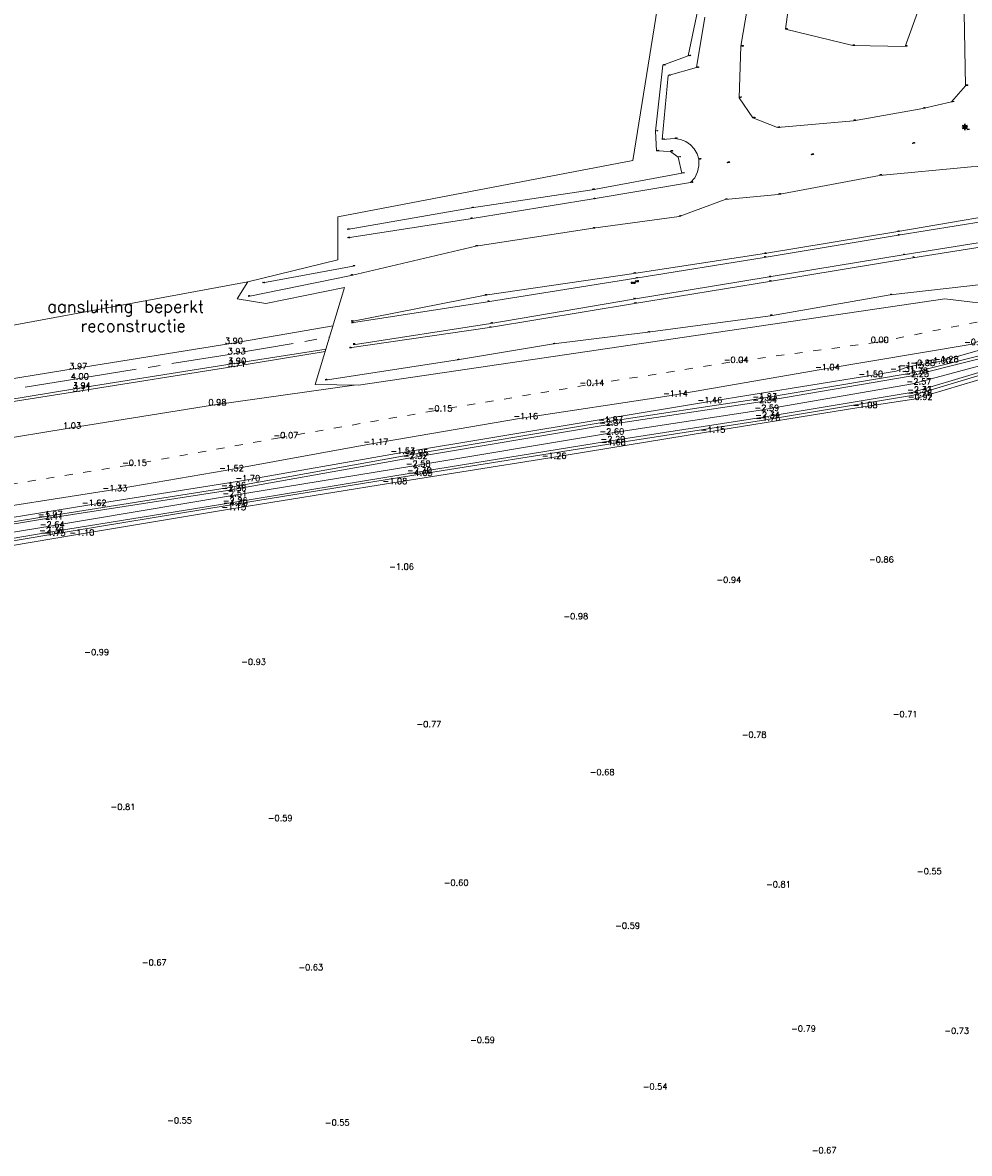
# Model space of a CAD drawing. Header units: metres. Extents: x 102665 to 103901, y 415762 to 419767.
# Tile 68 of 93: x 102900 to 103058, y 419273 to 419460. Entities that reach past the tile are written whole.
import ezdxf
from ezdxf.enums import TextEntityAlignment as Align

# ---------------------------------------------------------------- set-up
doc = ezdxf.new("R2010")
doc.units = ezdxf.units.M
doc.header["$MEASUREMENT"] = 0
doc.linetypes.add('AM-AS', pattern=[16, 10, -2, 2, -2])
doc.linetypes.add('DGN Style 5', pattern=[3.099898, 1.328528, -1.77137])
for name, color, linetype, lineweight in [('B-WE-AM-AS-G', 10, 'AM-AS', 13), ('B-WE-GW-TALUD-G', 90, 'Continuous', 13), ('B-WE-IE-MEUBILAIR_WEGMEUBILAIR-S', 4, 'Continuous', 30), ('DTM 15-11-2017_terristrisch', 3, 'Continuous', 0), ('DTM-Bodemsloot', 162, 'Continuous', 0), ('DTM-Grondslag', 135, 'Continuous', 0), ('DTM-Hoogtecijfer', 7, 'Continuous', 0), ('DTM-Insteek', 125, 'Continuous', 0), ('DTM-Kant-asfalt', 137, 'Continuous', 0), ('DTM-Meetpunt', 40, 'Continuous', 0), ('DTM-Raster', 36, 'Continuous', 0), ('DTM-Teen-sloot', 142, 'Continuous', 0), ('DTM_27-12-2009_terrestrisch', 97, 'Continuous', 0), ('DTM_hoogtelijn', 251, 'DGN Style 5', 0), ('DTM_talud', 94, 'Continuous', 0), ('Info-text', 2, 'Continuous', 0), ('mp', 7, 'Continuous', 0)]:
    doc.layers.add(name, color=color, linetype=linetype, lineweight=lineweight)
doc.styles.add('NLCS-ISO', font='arial.ttf')
doc.styles.get("Standard").update_dxf_attribs({"font": 'txt.shx'})

# ---------------------------------------------------------------- blocks, each defined once
blk = doc.blocks.new('B-SIE-WEG_LICHTMAST-SO_1')
at = {"ltscale": 0.1}
for p, q in [((-1.1, 0.63), (-2.19, 1.27)), ((0, 1.27), (0, 2.53)), ((1.1, 0.63), (2.19, 1.27)), ((-1.1, -0.63), (-2.19, -1.27)), ((0, -1.27), (0, -2.53)), ((1.1, -0.63), (2.19, -1.27))]:
    blk.add_line(p, q, dxfattribs=at)
at = {"flags": 128}
for points in [[(-1.16, 0.5), (1.16, 0.5)], [(-1.16, -0.5), (1.16, -0.5)]]:
    blk.add_lwpolyline(points, dxfattribs=at)
at = {"ltscale": 0.1}
blk.add_circle((0, 0), 1.27, dxfattribs=at)
at = {"style": 'NLCS-ISO'}
blk.add_attdef('TYPE', text='', height=1.8, dxfattribs=at).set_placement((0, 2.53), align=Align.BOTTOM_CENTER)
blk = doc.blocks.new('MP')
at = {"layer": 'mp', "color": 0, "linetype": 'ByBlock', "lineweight": -2, "elevation": -0.036, "flags": 128}
blk.add_lwpolyline([(-0.005, -0.009), (-0.01, 0), (-0.005, 0.009), (0.005, 0.009), (0.01, 0), (0.005, -0.009), (-0.005, -0.009)], close=True, dxfattribs=at)

msp = doc.modelspace()

# ---------------------------------------------------------------- linework, layer by layer
at = {"layer": 'B-WE-AM-AS-G'}
msp.add_polyline3d([(102710.19, 419369.27, 3.93), (102733.32, 419372.99, 3.91), (102758.71, 419377, 3.86), (102783.56, 419381.23, 3.94), (102809.58, 419385.32, 4), (102834.3, 419389.22, 4.03), (102859.25, 419393.16, 4.03), (102885.04, 419397.26, 4), (102909.4, 419401.24, 4), (102935.44, 419405.42, 3.93), (102951.37, 419408.17, 3.92)], dxfattribs=at)
at = {"layer": 'B-WE-GW-TALUD-G'}
for points in [[(103052.28, 419538.27, -0.58), (103049.82, 419539.32, -0.34), (103046.72, 419539.91, -0.41), (103039.97, 419538.87, -0.5), (103037.14, 419538.49, -0.61), (103034.59, 419535.96, -0.69), (103030.47, 419515.81, -0.72), (103026.22, 419495.23, -0.66), (103022.86, 419475.64, -0.5), (103019.63, 419456.45, -0.6), (103019.33, 419447.91, -0.57), (103021.6, 419444.57, -0.54), (103025.69, 419442.94, -0.51), (103038.28, 419444.1, -0.61), (103049.82, 419446.14, -0.4), (103054.55, 419447.21, -0.44), (103056.87, 419449.91, -0.52), (103056.63, 419465.07, -0.48), (103055.37, 419483.07, -0.67), (103053.58, 419503.37, -0.66), (103052.39, 419524.01, -0.69)], [(103041.25, 419532.45, 2.45), (103045.52, 419531.74, 2.52), (103045.22, 419511.59, 2.51), (103046.44, 419492.26, 2.23), (103048.4, 419473.74, 2.09), (103049.17, 419462.67, 1.87), (103046.9, 419456.44, 1.86), (103038.18, 419456.58, 1.9), (103027.04, 419459.27, 1.77), (103029.79, 419479.71, 2.03), (103033.76, 419500.84, 2.25), (103037.99, 419519.12, 2.5)]]:
    msp.add_polyline3d(points, close=True, dxfattribs=at)
for points in [[(102954.97, 419410.77, 3.8), (102977.15, 419415.11, 3.7), (103001.84, 419418.74, 3.61), (103023.55, 419422.02, 3.65), (103045.65, 419425.68, 3.64), (103069.6, 419429.79, 3.52), (103091.45, 419433.05, 3.66), (103117.14, 419437, 3.81), (103131.48, 419439.28, 3.69), (103144.78, 419441.3, 3.66)], [(102937.86, 419414.93, 0.5), (102954.93, 419418.41, 0.38), (102975.6, 419423.27, 0.1), (102995.1, 419426.23, 0.05), (103009.38, 419428.21, 0), (103016.99, 419431.02, -0.34), (103025.82, 419431.86, -0.6), (103042.6, 419435.02, -0.56), (103057.82, 419436.46, -0.65), (103066.73, 419436.91, -0.28), (103073.05, 419437.2, 0)], [(103178.09, 419434.31, 0.14), (103157.08, 419432.1, 0.21), (103135.4, 419428.5, 0.15), (103116.26, 419425.2, 0.22), (103095.54, 419422.4, 0.43), (103082.13, 419419.13, 0.17), (103075.34, 419417.69, 0.28), (103071.15, 419416.25, 0.36), (103060.39, 419414.94, 0.49), (103066.38, 419417.65, 0.8), (103044.4, 419415.18, 0.91), (103024.51, 419411.72, 0.9), (103004.17, 419408.97, 1), (102988.49, 419407.04, 1.14), (102972.56, 419404.38, 1.17), (102950.62, 419401.03, 1.32)]]:
    msp.add_polyline3d(points, dxfattribs=at)
at = {"layer": 'DTM 15-11-2017_terristrisch'}
msp.add_polyline3d([(103017.75, 419537.65, 7.31), (103001.66, 419437.48, 7.31), (102952.75, 419428.15, 0), (102952.75, 419421, 0), (102937.79, 419417.34, 0), (102936.01, 419414.53, 0), (102940.77, 419413.76, 0), (102953.85, 419416.4, 0), (102948.99, 419400.28, 0), (102956.13, 419400.2, 0), (103053.47, 419414.5, 0), (103063.59, 419413.31, 0), (103096.18, 419421.11, 0), (103179.63, 419433.18, 0), (103177.04, 419445.44, 0), (103205.74, 419449.59, 0), (103209.31, 419436.23, 0), (103215.21, 419421.06, 0), (103222.11, 419403.33, 0), (103226.18, 419381.67, 0), (103234.99, 419376.2, 0)], dxfattribs=at)
at = {"layer": 'DTM-Bodemsloot'}
for points in [[(102721.91, 419346.48, -2.43), (102722.97, 419346.78, -2.38), (102725.75, 419347.36, -2.64), (102748.04, 419351.46, -2.6), (102773.19, 419355.47, -2.58), (102799.65, 419359.84, -2.61), (102824.96, 419363.87, -2.62), (102853.74, 419368.51, -2.59), (102875.65, 419371.94, -2.64), (102904.26, 419376.65, -2.64), (102934.56, 419381.78, -2.51), (102965, 419386.74, -2.58), (102997.14, 419392.08, -2.6), (103022.87, 419396.01, -2.59), (103048.11, 419400.39, -2.57), (103068.74, 419405.96, -2.5), (103087.05, 419410.16, -2.52), (103110.1, 419413.83, -2.52), (103133.9, 419417.32, -2.58), (103157.34, 419421.03, -2.56), (103179.67, 419424.21, -2.77), (103199.95, 419427.12, -2.76), (103201.91, 419427.36, -2.52)], [(103068.11, 419407.3, -1.74), (103047.55, 419402.13, -1.78), (103022.51, 419397.89, -1.83), (102996.91, 419394.06, -1.87), (102964.66, 419388.6, -1.95), (102934.37, 419383.16, -1.96), (102903.95, 419378.33, -1.97), (102875.35, 419373.62, -1.93)], [(102875.59, 419373.27, -2.29), (102904.03, 419378, -2.41), (102934.42, 419382.69, -2.36), (102964.51, 419388.07, -2.32), (102997.07, 419393.56, -2.31), (103022.5, 419397.36, -2.34), (103047.73, 419401.68, -2.23), (103068.38, 419406.88, -2.3)], [(103062.86, 419407.07, -0.96), (103052.65, 419404.11, -1.28), (103051.37, 419403.88, -1), (103048.73, 419403.49, -0.88), (103046.89, 419403.08, -1.15), (103045.38, 419402.49, -1.31), (103040.1, 419401.64, -1.5), (103013.41, 419397.3, -1.46), (102962.45, 419388.86, -1.53), (102936.73, 419384.33, -1.7), (102911.24, 419380.26, -1.62), (102888.11, 419376.5, -1.55)], [(102875.69, 419370.42, -1.7), (102904.41, 419375.26, -1.75), (102934.7, 419380.27, -1.7), (102965.34, 419385.22, -1.65), (102997.39, 419390.32, -1.68), (103023.04, 419394.34, -1.76), (103048.26, 419398.51, -1.78), (103069.04, 419404.8, -1.68)], [(103068.87, 419405.23, -2.24), (103048.2, 419399.04, -2.33), (103022.98, 419394.83, -2.34), (102997.33, 419390.81, -2.29), (102965.2, 419385.61, -2.3), (102934.63, 419380.62, -2.26), (102904.15, 419375.69, -2.38), (102875.7, 419370.79, -2.39)], [(102880.38, 419370.44, -1.18), (102909.21, 419375.31, -1.1), (102934.39, 419379.53, -1.15), (102961.13, 419383.85, -1.08), (102987.56, 419388.06, -1.26), (103013.93, 419392.4, -1.15), (103039.18, 419396.49, -1.07), (103048.32, 419397.86, -0.92), (103061.3, 419401.72, -0.73)]]:
    msp.add_polyline3d(points, dxfattribs=at)
at = {"layer": 'DTM-Insteek'}
msp.add_polyline3d([(102954.33, 419424.63, -0.3), (102974.71, 419427.82, -0.31), (102995.12, 419431.11, -0.44), (103011.24, 419433.83, -0.42), (103011.95, 419434.63, -0.46), (103012.43, 419435.58, -0.5), (103012.65, 419436.62, -0.53), (103012.61, 419437.69, -0.57), (103012.34, 419438.59, -0.58), (103011.88, 419439.42, -0.59), (103011.24, 419440.11, -0.6), (103010.47, 419440.65, -0.61), (103009.59, 419441, -0.62), (103008.65, 419441.14, -0.62), (103006.56, 419440.97, -0.63), (103007.56, 419451.6, -0.43), (103012.27, 419452.92, -0.64), (103013.64, 419461.3, -0.84)], dxfattribs=at)
at = {"layer": 'DTM-Kant-asfalt'}
for points in [[(102954.98, 419410.56, 3.9), (102977.58, 419414.04, 3.88), (103002.18, 419417.96, 3.88), (103023.49, 419421.41, 3.9), (103045.69, 419425.07, 3.94), (103069.77, 419428.95, 3.91), (103091.52, 419432.46, 3.89), (103117.87, 419436.74, 3.86), (103131.79, 419439.04, 3.77), (103144.78, 419441.3, 3.66)], [(102955.26, 419406.86, 3.84), (102978.12, 419410.45, 3.82), (103001.79, 419414.48, 3.85), (103024.31, 419418.16, 3.89), (103046.54, 419421.82, 3.94), (103070.36, 419425.66, 3.88), (103092.12, 419429.16, 3.86), (103118.11, 419433.28, 3.82), (103131.17, 419435.39, 3.71), (103150.44, 419438.55, 3.65), (103167.05, 419441.37, 3.75), (103169.64, 419441.63, 3.71), (103172.01, 419441.69, 3.64), (103174.96, 419441.46, 3.61), (103177.54, 419441.22, 3.63)], [(102708.38, 419370.6, 3.93), (102733.09, 419374.6, 3.89), (102758.57, 419378.78, 3.81), (102783.26, 419382.76, 3.9), (102809.29, 419387.44, 3.95), (102833.92, 419390.88, 3.98), (102858.68, 419394.82, 4.04), (102884.25, 419398.92, 3.96), (102909.15, 419402.94, 3.97), (102934.98, 419407.13, 3.9), (102951.93, 419410.04, 3.9)], [(102701.16, 419366.13, 3.94), (102712.14, 419367.84, 3.87), (102733.62, 419371.37, 3.86), (102758.95, 419375.41, 3.78), (102784.2, 419379.69, 3.88), (102794.21, 419381.02, 3.92), (102819.06, 419384.99, 3.96), (102834.45, 419387.55, 3.94), (102859.59, 419391.63, 3.94), (102885.13, 419395.67, 3.91), (102909.73, 419399.71, 3.94), (102935.51, 419403.81, 3.9), (102950.77, 419406.17, 3.85)]]:
    msp.add_polyline3d(points, dxfattribs=at)
at = {"layer": 'DTM-Raster', "color": 36, "extrusion": (0.005547, 0.001032, 0.999984), "elevation": 1004.12, "flags": 128}
msp.add_lwpolyline([(102938.69, 419416.35), (102953.68, 419419.14)], dxfattribs=at)
at = {"layer": 'DTM-Raster', "color": 36}
msp.add_polyline3d([(102954.68, 419406.36, 3.58), (102977.88, 419409.76, 3.36), (103001.96, 419413.76, 3.48), (103024.35, 419417.42, 3.44), (103048.12, 419421.35, 3.61), (103070.46, 419424.85, 3.44), (103092.09, 419428.27, 3.42), (103117.28, 419432.39, 3.33), (103129.19, 419434.24, 3.31), (103150.12, 419437.38, 3.11), (103166.24, 419440.22, 3.35), (103169.71, 419440.65, 3.49), (103176.19, 419440.18, 3.05)], dxfattribs=at)
at = {"layer": 'DTM-Teen-sloot'}
msp.add_polyline3d([(102954.26, 419426.03, -1.5), (102974.9, 419429.63, -1.59), (102994.91, 419432.64, -1.8), (103009.82, 419435.36, -1.41), (103009.21, 419438.05, -1.79), (103007.92, 419439.01, -1.75), (103005.62, 419439.09, -1.61), (103005.45, 419442.36, -1.48), (103006.65, 419453.3, -1.49), (103010.89, 419454.86, -1.55), (103012.24, 419461.47, -1.52), (103016.41, 419483.39, -1.48), (103020.15, 419503.47, -1.54), (103023.76, 419527.38, -1.48), (103025.91, 419542.7, -1.55), (103023.75, 419544.05, -1.62), (103024.51, 419548.36, -1.54), (103026.86, 419566.21, -1.59)], dxfattribs=at)
at = {"layer": 'DTM_27-12-2009_terrestrisch', "flags": 128}
msp.add_lwpolyline([(103063.59, 419413.31), (103053.47, 419414.5), (102956.13, 419400.2), (102948.99, 419400.28), (102953.85, 419416.4), (102940.77, 419413.76), (102936.01, 419414.53), (102937.79, 419417.34), (102703.65, 419374.08)], dxfattribs=at)
at = {"layer": 'DTM_hoogtelijn'}
msp.add_polyline3d([(103201.98, 419424.92, -0.92), (103204.44, 419425.65, -0.56), (103206.19, 419427.55, -0.32), (103206.23, 419430.09, -0.21), (103202.54, 419431.73, -0.3), (103197.24, 419432.29, -0.34), (103180.12, 419430.55, -0.4), (103155.09, 419427.35, -0.32), (103129.76, 419423.54, -0.27), (103104.4, 419419.43, -0.14), (103089.94, 419416.97, -0.07), (103080.27, 419415.59, -0.05), (103077.42, 419415.1, 0.1), (103064.91, 419411.9, -0.03), (103042.15, 419407.3, 0), (103017.77, 419403.98, -0.04), (102993.85, 419400.16, -0.14), (102968.63, 419395.93, -0.15), (102943.05, 419391.46, -0.07), (102917.91, 419386.87, -0.15), (102893.32, 419382.93, -0.2)], dxfattribs=at)
at = {"layer": 'DTM_talud'}
for points in [[(102889.91, 419378.84, -1.41), (102914.68, 419382.69, -1.33), (102934.01, 419386.02, -1.52), (102958, 419390.4, -1.17), (102982.85, 419394.65, -1.16), (103007.69, 419398.41, -1.14), (103032.92, 419402.79, -1.04), (103057.66, 419406.95, -0.81), (103062.15, 419408.68, -0.58), (103065.3, 419408.98, -0.44), (103069.84, 419409.67, -0.37), (103074.73, 419411.08, -0.05), (103078.09, 419412.67, -0.21), (103080.33, 419413.42, -0.36), (103082.13, 419413.1, -0.86), (103106.86, 419416.46, -1.16), (103131.61, 419420.24, -1.27), (103156.14, 419424.4, -1.2), (103178.87, 419427.15, -1.31), (103191.54, 419428.94, -1.28), (103197.67, 419429.61, -1.4), (103200.08, 419429.56, -1.64), (103200.37, 419429.5, -1.53)], [(102790.99, 419379.89, 3.73), (102806.11, 419382.44, 3.97), (102812.35, 419383.33, 3.93), (102834.45, 419387.2, 3.82), (102859.59, 419391.27, 3.82), (102885.15, 419395.3, 3.77), (102909.74, 419399.21, 3.71), (102935.46, 419403.31, 3.71), (102950.65, 419405.78, 3.68)], [(102955.45, 419400.21, 0.85), (102932.25, 419396.94, 0.98), (102908.13, 419393.07, 1.03), (102882.5, 419388.84, 0.91), (102857.05, 419384.16, 0.85), (102832.65, 419380.46, 0.73), (102807.52, 419376.1, 0.7), (102794.64, 419372.65, 0.56), (102792.36, 419370.51, 0.19), (102787.6, 419370.95, 0.38), (102779.76, 419369.78, 0.39), (102762.92, 419366.07, 0.23), (102749.72, 419363.31, 0.15), (102741.85, 419363.98, 0.38), (102732.07, 419363.91, 0.44), (102717.65, 419360.36, 0.23)]]:
    msp.add_polyline3d(points, dxfattribs=at)

# ---------------------------------------------------------------- block references
at = {"layer": 'B-WE-IE-MEUBILAIR_WEGMEUBILAIR-S', "xscale": 0.2, "yscale": 0.2, "zscale": 0.2}
msp.add_blockref('B-SIE-WEG_LICHTMAST-SO_1', (103056.77, 419443.05, -0.35), dxfattribs=at)
at = {"layer": 'DTM-Grondslag', "xscale": 2.5, "yscale": 2.5, "zscale": 2.5}
msp.add_blockref('MP', (103002.08, 419417.28, 3.89), dxfattribs=at)
at = {"layer": 'DTM-Meetpunt', "xscale": 2.5, "yscale": 2.5, "zscale": 2.5}
for p in [(103057.14, 419442.58, -0.57), (103048.11, 419440.34, -0.64), (103031.3, 419438.47, -0.65), (103017.36, 419437.14, -0.65)]:
    msp.add_blockref('MP', p, dxfattribs=at)

# ---------------------------------------------------------------- texts
at = {"layer": 'B-WE-GW-TALUD-G'}
for s, p in [('1.77', (103027.04, 419459.27)), ('-0.60', (103019.63, 419456.45)), ('1.90', (103038.18, 419456.58)), ('1.86', (103046.9, 419456.44)), ('-0.52', (103056.87, 419449.91)), ('-0.57', (103019.33, 419447.91)), ('-0.40', (103049.82, 419446.14)), ('-0.44', (103054.55, 419447.21)), ('-0.54', (103021.6, 419444.57)), ('-0.62', (103038.28, 419444.1)), ('-0.51', (103025.69, 419442.94)), ('-0.56', (103042.6, 419435.02)), ('-0.34', (103016.99, 419431.02)), ('-0.60', (103025.82, 419431.86)), ('0.00', (103009.38, 419428.21)), ('0.05', (102995.1, 419426.23)), ('3.64', (103045.65, 419425.68)), ('0.10', (102975.6, 419423.27)), ('3.65', (103023.55, 419422.02)), ('0.38', (102954.93, 419418.41)), ('3.61', (103001.84, 419418.74)), ('0.50', (102937.86, 419414.93)), ('3.70', (102977.15, 419415.11)), ('0.91', (103044.4, 419415.18)), ('0.90', (103024.51, 419411.72)), ('3.80', (102954.97, 419410.77)), ('1.00', (103004.17, 419408.97)), ('1.14', (102988.49, 419407.04)), ('1.17', (102972.56, 419404.38)), ('1.32', (102950.62, 419401.03))]:
    msp.add_text(s, height=0.1, dxfattribs=at).set_placement(p, align=Align.BOTTOM_LEFT)
at = {"layer": 'B-WE-IE-MEUBILAIR_WEGMEUBILAIR-S'}
msp.add_text('-0.35', height=0.1, dxfattribs=at).set_placement((103056.77, 419443.05), align=Align.BOTTOM_LEFT)
at = {"layer": 'DTM-Grondslag'}
msp.add_text('3.89', height=0.2, dxfattribs=at).set_placement((103002.08, 419417.28), align=Align.BOTTOM_LEFT)
msp.add_text('9035', height=0.2, dxfattribs=at).set_placement((103002.08, 419417.28), align=Align.TOP_RIGHT)
at = {"layer": 'DTM-Hoogtecijfer'}
for s, p in [('-0.57', (103057.14, 419442.58)), ('-0.64', (103048.11, 419440.34)), ('-0.65', (103031.3, 419438.47)), ('-0.65', (103017.36, 419437.14))]:
    msp.add_text(s, height=0.1, dxfattribs=at).set_placement(p, align=Align.BOTTOM_LEFT)
at = {"layer": 'DTM-Hoogtecijfer', "linetype": 'Continuous', "lineweight": 0}
for s, p in [('0.00', (103041.15, 419407.21)), ('3.90', (102933.98, 419407.04)), ('3.93', (102934.44, 419405.32)), ('-0.81', (103056.66, 419406.86)), ('3.90', (102934.51, 419403.72)), ('-0.04', (103016.77, 419403.89)), ('-0.88', (103047.73, 419403.4)), ('-1.00', (103050.37, 419403.78)), ('-1.28', (103051.65, 419404.02)), ('3.97', (102908.15, 419402.84)), ('3.71', (102934.46, 419403.22)), ('-1.04', (103031.92, 419402.7)), ('-1.50', (103039.1, 419401.55)), ('-1.31', (103044.38, 419402.39)), ('-1.15', (103045.89, 419402.98)), ('-1.78', (103046.55, 419402.04)), ('-2.23', (103046.73, 419401.59)), ('4.00', (102908.4, 419401.15)), ('3.94', (102908.73, 419399.61)), ('-0.14', (102992.85, 419400.07)), ('-2.57', (103047.11, 419400.29)), ('3.71', (102908.74, 419399.11)), ('-1.14', (103006.69, 419398.31)), ('-1.83', (103021.51, 419397.79)), ('-2.33', (103047.2, 419398.95)), ('-1.78', (103047.26, 419398.42)), ('-0.92', (103047.32, 419397.77)), ('0.98', (102931.25, 419396.84)), ('-0.15', (102967.63, 419395.83)), ('-1.46', (103012.41, 419397.2)), ('-2.34', (103021.5, 419397.26)), ('-2.59', (103021.87, 419395.92)), ('-1.08', (103038.18, 419396.4)), ('-1.16', (102981.85, 419394.55)), ('-1.87', (102995.91, 419393.97)), ('-2.34', (103021.98, 419394.74)), ('-1.76', (103022.04, 419394.25)), ('1.03', (102907.13, 419392.98)), ('-2.31', (102996.07, 419393.47)), ('-1.15', (103012.93, 419392.31)), ('-0.07', (102942.05, 419391.37)), ('-1.17', (102957, 419390.3)), ('-2.60', (102996.14, 419391.99)), ('-2.29', (102996.33, 419390.71)), ('-1.68', (102996.39, 419390.22)), ('-1.53', (102961.45, 419388.77)), ('-1.95', (102963.66, 419388.51)), ('-0.15', (102916.91, 419386.78)), ('-2.32', (102963.51, 419387.98)), ('-2.58', (102964, 419386.65)), ('-1.26', (102986.56, 419387.97)), ('-1.52', (102933.01, 419385.92)), ('-2.30', (102964.2, 419385.52)), ('-1.65', (102964.34, 419385.13)), ('-1.96', (102933.37, 419383.07)), ('-1.70', (102935.73, 419384.24)), ('-1.08', (102960.13, 419383.76)), ('-1.33', (102913.68, 419382.59)), ('-2.36', (102933.42, 419382.6)), ('-2.51', (102933.56, 419381.69)), ('-1.62', (102910.24, 419380.16)), ('-1.15', (102933.39, 419379.44)), ('-2.26', (102933.63, 419380.52)), ('-1.70', (102933.7, 419380.17)), ('-1.97', (102902.95, 419378.24)), ('-2.41', (102903.03, 419377.91)), ('-2.38', (102903.15, 419375.59)), ('-2.64', (102903.26, 419376.56)), ('-1.10', (102908.21, 419375.21)), ('-1.75', (102903.42, 419375.16)), ('-1.06', (102961.24, 419369.55)), ('-0.86', (103040.87, 419370.74)), ('-0.94', (103015.56, 419367.36)), ('-0.98', (102990.16, 419361.32)), ('-0.99', (102910.65, 419355.36)), ('-0.93', (102936.69, 419353.75)), ('-0.77', (102965.78, 419343.4)), ('-0.71', (103044.82, 419345.07)), ('-0.78', (103019.74, 419341.65)), ('-0.68', (102994.52, 419335.44)), ('-0.81', (102915.01, 419329.67)), ('-0.59', (102941.1, 419327.82)), ('-0.55', (103048.83, 419318.98)), ('-0.60', (102970.29, 419317.08)), ('-0.81', (103023.78, 419316.81)), ('-0.59', (102998.75, 419309.94)), ('-0.67', (102920.2, 419303.84)), ('-0.63', (102946.17, 419303.03)), ('-0.79', (103027.95, 419292.86)), ('-0.59', (102974.67, 419290.97)), ('-0.73', (103053.37, 419292.49)), ('-0.54', (103003.32, 419283.23)), ('-0.55', (102924.41, 419277.61)), ('-0.55', (102950.57, 419277.25)), ('-0.67', (103031.36, 419272.65))]:
    msp.add_text(s, height=1, dxfattribs=at).set_placement(p)
at = {"layer": 'DTM-Insteek'}
for s, p in [('-0.43', (103007.56, 419451.6)), ('-0.64', (103012.27, 419452.92)), ('-0.63', (103006.56, 419440.97)), ('-0.63', (103008.65, 419441.14)), ('-0.57', (103012.61, 419437.69)), ('-0.42', (103011.24, 419433.83)), ('-0.44', (102995.12, 419431.11)), ('-0.31', (102974.71, 419427.82)), ('-0.30', (102954.33, 419424.63))]:
    msp.add_text(s, height=0.1, dxfattribs=at).set_placement(p, align=Align.BOTTOM_LEFT)
at = {"layer": 'DTM-Kant-asfalt'}
for s, p in [('3.94', (103045.69, 419425.07)), ('3.90', (103023.49, 419421.41)), ('3.94', (103046.54, 419421.82)), ('3.88', (103002.18, 419417.96)), ('3.89', (103024.31, 419418.16)), ('3.88', (102977.58, 419414.04)), ('3.86', (103001.79, 419414.48)), ('3.89', (102954.99, 419410.51)), ('3.82', (102978.12, 419410.45)), ('3.90', (102955.25, 419407))]:
    msp.add_text(s, height=0.1, dxfattribs=at).set_placement(p, align=Align.BOTTOM_LEFT)
at = {"layer": 'DTM-Raster', "color": 36}
for s, p in [('3.61', (103048.12, 419421.35)), ('0.05', (102955.26, 419419.95)), ('3.44', (103024.35, 419417.42)), ('0.13', (102940.28, 419417.16)), ('3.48', (103001.96, 419413.76)), ('3.36', (102977.88, 419409.76)), ('3.58', (102954.68, 419406.36))]:
    msp.add_text(s, height=0.1, dxfattribs=at).set_placement(p, align=Align.BOTTOM_LEFT)
at = {"layer": 'DTM-Teen-sloot'}
for s, p in [('-1.49', (103006.65, 419453.3)), ('-1.55', (103010.89, 419454.86)), ('-1.48', (103005.45, 419442.36)), ('-1.61', (103005.62, 419439.09)), ('-1.75', (103007.92, 419439.01)), ('-1.80', (103009.21, 419438.05)), ('-1.41', (103009.82, 419435.36)), ('-1.80', (102994.91, 419432.64)), ('-1.59', (102974.9, 419429.63)), ('-1.50', (102954.26, 419426.03))]:
    msp.add_text(s, height=0.1, dxfattribs=at).set_placement(p, align=Align.BOTTOM_LEFT)
at = {"layer": 'Info-text'}
for s, p in [('aansluiting beperkt', (102904.48, 419412.25)), ('reconstructie', (102910.02, 419409.03))]:
    msp.add_text(s, height=2, dxfattribs=at).set_placement(p)

doc.saveas('drawing.dxf')
